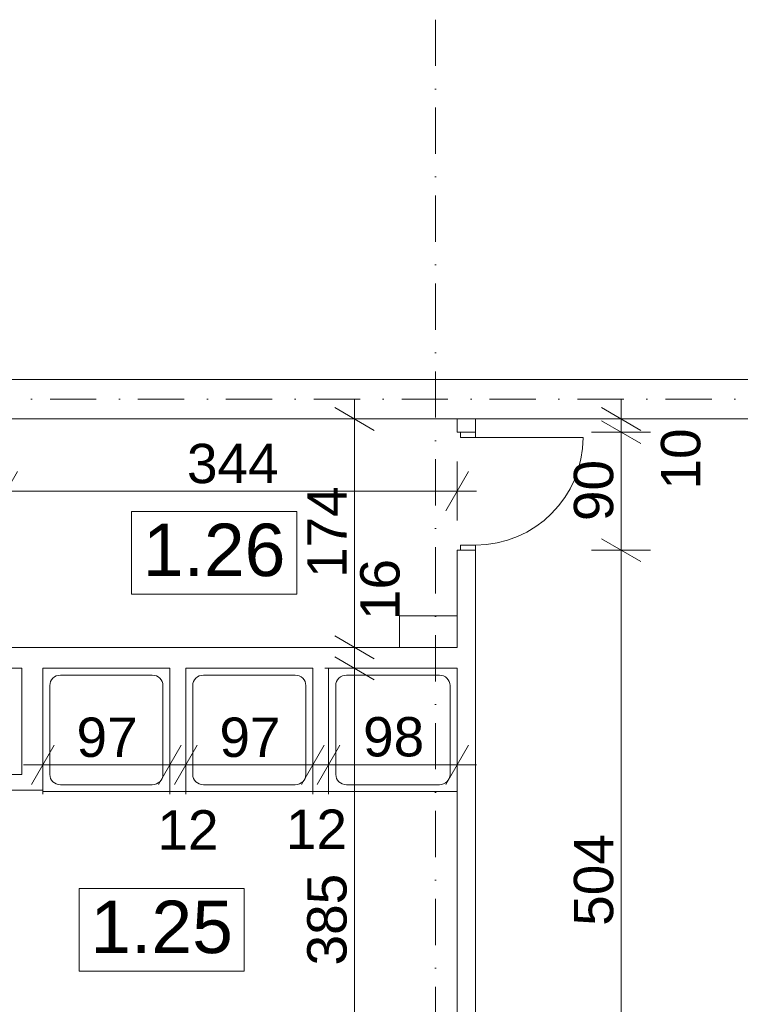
# Model space of a CAD drawing. Extents: x -283435 to 14216, y -77540 to 30522.
# Tile 135 of 177: x -76773 to -71278, y -65276 to -57768. Entities that reach past the tile are written whole.
import ezdxf

# ---------------------------------------------------------------- set-up
doc = ezdxf.new("R2010")
doc.units = 0
doc.header["$MEASUREMENT"] = 0
doc.linetypes.add('Kropki i Kreski', pattern=[670.277762, 352.777767, -176.388884, 0, -141.111112])
for name, color, linetype in [('Drzwi ArchiCAD', 7, 'Continuous'), ('SANITARNE', 7, 'Continuous'), ('WYMIARY', 7, 'Continuous'), ('ŚCIANY', 7, 'Continuous')]:
    doc.layers.add(name, color=color, linetype=linetype)
for name, color, linetype, lineweight in [('Drzwi ArchiCAD_Nr_Pióra__3', 3, 'Continuous', 18), ('Drzwi ArchiCAD_Nr_Pióra__7', 7, 'Continuous', 18), ('OPISY_Nr_Pióra__65', 65, 'Continuous', 18), ('OPISY_Nr_Pióra__86', 86, 'Continuous', 18), ('OSIE_Nr_Pióra__5', 5, 'Continuous', 18), ('OSIE_Nr_Pióra__7', 7, 'Continuous', 18), ('SANITARNE_Nr_Pióra__6', 6, 'Continuous', 9), ('WYMIARY_Nr_Pióra__4', 4, 'Continuous', 18), ('WYMIARY_Nr_Pióra__5', 5, 'Continuous', 18), ('ŚCIANY_Nr_Pióra__7', 7, 'Continuous', 18)]:
    doc.layers.add(name, color=color, linetype=linetype, lineweight=lineweight)
doc.styles.add('GENERATED_STYLE_1', font='arial.ttf')
doc.styles.add('GENERATED_STYLE_2', font='txt')
doc.dimstyles.new('GENERATED_STYLE__1', dxfattribs={"dimtxt": 300, "dimasz": 228, "dimexe": 0.18, "dimexo": 0, "dimgap": 0.09, "dimtad": 1, "dimdec": 0, "dimlfac": 0.1, "dimzin": 0, "dimdsep": 46, "dimtxsty": 'GENERATED_STYLE_2', "dimblk": 'ARROWHEAD_2', "dimblk1": 'ARROWHEAD_2', "dimblk2": 'ARROWHEAD_2', "dimcen": 0.09, "dimclrd": 256, "dimclre": 256, "dimclrt": 256, "dimazin": 0, "dimtfac": 1, "dimtdec": 4, "dimtmove": 0, "dimatfit": 3, "dimfxl": 1, "dimtolj": 1, "dimtzin": 0, "dimarcsym": 0})
doc.dimstyles.new('GENERATED_STYLE__2', dxfattribs={"dimtxt": 300, "dimasz": 228, "dimexe": 0.18, "dimexo": 0, "dimgap": 0.09, "dimtad": 1, "dimtih": 1, "dimtoh": 1, "dimdec": 0, "dimlfac": 0.1, "dimzin": 0, "dimdsep": 46, "dimtxsty": 'GENERATED_STYLE_2', "dimblk": 'ARROWHEAD_2', "dimblk1": 'ARROWHEAD_2', "dimblk2": 'ARROWHEAD_2', "dimcen": 0.09, "dimclrd": 256, "dimclre": 256, "dimclrt": 256, "dimazin": 0, "dimtfac": 1, "dimtdec": 4, "dimtmove": 0, "dimatfit": 3, "dimfxl": 1, "dimtolj": 1, "dimtzin": 0, "dimarcsym": 0})
doc.dimstyles.new('GENERATED_STYLE__3', dxfattribs={"dimtxt": 300, "dimasz": 228, "dimexe": 0.18, "dimexo": 0, "dimgap": 0.09, "dimtad": 1, "dimtih": 1, "dimtoh": 1, "dimdec": 0, "dimlfac": 0.1, "dimzin": 0, "dimdsep": 46, "dimtxsty": 'GENERATED_STYLE_2', "dimblk": 'ARROWHEAD_2', "dimblk1": 'ARROWHEAD_2', "dimblk2": 'ARROWHEAD_2', "dimcen": 0.09, "dimclrd": 256, "dimclre": 256, "dimclrt": 256, "dimazin": 0, "dimtfac": 1, "dimtdec": 4, "dimtmove": 2, "dimatfit": 3, "dimfxl": 1, "dimtolj": 1, "dimtzin": 0, "dimarcsym": 0})
doc.dimstyles.new('GENERATED_STYLE__4', dxfattribs={"dimtxt": 300, "dimasz": 228, "dimexe": 0.18, "dimexo": 0, "dimgap": 0.09, "dimtad": 1, "dimdec": 0, "dimlfac": 0.1, "dimzin": 0, "dimdsep": 46, "dimtxsty": 'GENERATED_STYLE_2', "dimblk": 'ARROWHEAD_2', "dimblk1": 'ARROWHEAD_2', "dimblk2": 'ARROWHEAD_2', "dimcen": 0.09, "dimclrd": 256, "dimclre": 256, "dimclrt": 256, "dimazin": 0, "dimtfac": 1, "dimtdec": 4, "dimtmove": 2, "dimatfit": 3, "dimfxl": 1, "dimtolj": 1, "dimtzin": 0, "dimarcsym": 0})

# ---------------------------------------------------------------- blocks, each defined once
blk = doc.blocks.new('D1 Drzwi proste 12_51')
at = {"layer": 'Drzwi ArchiCAD_Nr_Pióra__3', "linetype": 'Continuous'}
for p, q in [((410, 0), (410, 820)), ((-410, 0), (-450, 0)), ((-450, 0), (-450, -115)), ((-410, -115), (-410, 0)), ((450, 0), (410, 0)), ((410, 0), (410, -115)), ((450, -115), (450, 0)), ((-450, -115), (-410, -115)), ((410, -115), (450, -115))]:
    blk.add_line(p, q, dxfattribs=at)
blk.add_arc((410, 0), 820, 90, 180, dxfattribs=at)
at = {"layer": 'Drzwi ArchiCAD_Nr_Pióra__7', "linetype": 'Continuous'}
for p, q in [((-450, 0), (-450, -115)), ((450, 0), (450, -115))]:
    blk.add_line(p, q, dxfattribs=at)
blk = doc.blocks.new('Ściana_187', base_point=(-73296.8, -72955.8))
at = {"layer": 'ŚCIANY_Nr_Pióra__7', "linetype": 'Continuous'}
for p, q in [((-73296.8, -60813), (-73436.8, -60813)), ((-73436.8, -60813), (-73436.8, -60914)), ((-73296.8, -60914), (-73296.8, -60813)), ((-73411.8, -60914), (-73436.8, -60914)), ((-73296.8, -60914), (-73411.8, -60914)), ((-73411.8, -61814), (-73436.8, -61814)), ((-73436.8, -61814), (-73436.8, -62554.3)), ((-73296.8, -61814), (-73411.8, -61814)), ((-73296.8, -66858.7), (-73296.8, -61814)), ((-73436.8, -62714.3), (-73436.8, -66563))]:
    blk.add_line(p, q, dxfattribs=at)
at = {"layer": 'Drzwi ArchiCAD', "linetype": 'Continuous', "xscale": -1, "rotation": 270}
blk.add_blockref('D1 Drzwi proste 12_51', (-73296.8, -61364), dxfattribs=at)
blk = doc.blocks.new('Ściana_188', base_point=(-73296.8, -62554.3))
at = {"layer": 'ŚCIANY_Nr_Pióra__7', "linetype": 'Continuous'}
for p, q in [((-73436.8, -62554.3), (-76875.8, -62554.3)), ((-76875.8, -62714.3), (-76757.5, -62714.3)), ((-76597.5, -62714.3), (-75627.5, -62714.3)), ((-75507.5, -62714.3), (-74537.5, -62714.3)), ((-74417.5, -62714.3), (-73436.8, -62714.3))]:
    blk.add_line(p, q, dxfattribs=at)
blk = doc.blocks.new('Ściana_189', base_point=(-76597.5, -63524.3))
at = {"layer": 'ŚCIANY_Nr_Pióra__7', "linetype": 'Continuous'}
for p, q in [((-76757.5, -62714.3), (-76757.5, -63524.3)), ((-76597.5, -63644.3), (-76597.5, -62714.3))]:
    blk.add_line(p, q, dxfattribs=at)
blk = doc.blocks.new('D1 Drzwi proste 12_55')
at = {"layer": 'Drzwi ArchiCAD_Nr_Pióra__3', "linetype": 'Continuous'}
for p, q in [((400, 0), (400, 800)), ((-400, 0), (-440, 0)), ((-440, 0), (-440, -115)), ((-400, -115), (-400, 0)), ((440, 0), (400, 0)), ((400, 0), (400, -115)), ((440, -115), (440, 0)), ((-440, -115), (-400, -115)), ((400, -115), (440, -115))]:
    blk.add_line(p, q, dxfattribs=at)
blk.add_arc((400, 0), 800, 90, 180, dxfattribs=at)
at = {"layer": 'Drzwi ArchiCAD_Nr_Pióra__7', "linetype": 'Continuous'}
for p, q in [((-440, 0), (-440, -115)), ((440, 0), (440, -115))]:
    blk.add_line(p, q, dxfattribs=at)
blk = doc.blocks.new('Ściana_197', base_point=(-79956.8, -63524.3))
at = {"layer": 'ŚCIANY_Nr_Pióra__7', "linetype": 'Continuous'}
for p, q in [((-78490.6, -63524.3), (-79836.8, -63524.3)), ((-77950.6, -63524.3), (-78370.6, -63524.3)), ((-77950.6, -63524.3), (-77950.6, -63639.3)), ((-77070.6, -63524.3), (-77070.6, -63639.3)), ((-77035.8, -63524.3), (-77070.6, -63524.3)), ((-76757.5, -63524.3), (-76875.8, -63524.3)), ((-79836.8, -63644.3), (-78070.6, -63644.3)), ((-77950.6, -63639.3), (-77950.6, -63644.3)), ((-77070.6, -63639.3), (-77070.6, -63644.3)), ((-77070.6, -63644.3), (-76597.5, -63644.3))]:
    blk.add_line(p, q, dxfattribs=at)
at = {"layer": 'Drzwi ArchiCAD', "linetype": 'Continuous'}
blk.add_blockref('D1 Drzwi proste 12_55', (-77510.6, -63524.3), dxfattribs=at)
blk = doc.blocks.new('Ściana_392', base_point=(-74537.5, -62554.3))
at = {"layer": 'ŚCIANY_Nr_Pióra__7', "linetype": 'Continuous'}
for p, q in [((-74537.5, -62714.3), (-74537.5, -63654.3)), ((-74417.5, -63654.3), (-74417.5, -62714.3)), ((-74537.5, -63654.3), (-74417.5, -63654.3))]:
    blk.add_line(p, q, dxfattribs=at)
blk = doc.blocks.new('Ściana_393', base_point=(-75627.5, -62554.3))
at = {"layer": 'ŚCIANY_Nr_Pióra__7', "linetype": 'Continuous'}
for p, q in [((-75627.5, -62714.3), (-75627.5, -63654.3)), ((-75507.5, -63654.3), (-75507.5, -62714.3)), ((-75627.5, -63654.3), (-75507.5, -63654.3))]:
    blk.add_line(p, q, dxfattribs=at)
blk = doc.blocks.new('Ściana_394', base_point=(-73876.8, -62554.3))
at = {"layer": 'ŚCIANY_Nr_Pióra__7', "linetype": 'Continuous'}
for p, q in [((-73436.8, -62314.3), (-73876.8, -62314.3)), ((-73876.8, -62314.3), (-73876.8, -62554.3)), ((-73436.8, -62554.3), (-73436.8, -62314.3)), ((-73876.8, -62554.3), (-73436.8, -62554.3))]:
    blk.add_line(p, q, dxfattribs=at)
blk = doc.blocks.new('Ściana_502', base_point=(-109353.9, -60663))
at = {"layer": 'ŚCIANY_Nr_Pióra__7', "linetype": 'Continuous'}
for p, q in [((10897.1, -60513), (-109353.9, -60513)), ((-76875.8, -60813), (-61752.9, -60813))]:
    blk.add_line(p, q, dxfattribs=at)
blk = doc.blocks.new('Brodzik prysznicowy 12_9')
at = {"layer": 'SANITARNE_Nr_Pióra__6', "linetype": 'Continuous'}
for p, q in [((940, 980.8), (0, 980.8)), ((0, 980.8), (0, 0)), ((940, 0), (940, 980.8)), ((130.6, 926.3), (809.4, 926.3)), ((52.2, 136.2), (52.2, 844.5)), ((887.8, 136.2), (887.8, 844.5)), ((0, 0), (940, 0)), ((130.6, 54.5), (809.4, 54.5))]:
    blk.add_line(p, q, dxfattribs=at)
for centre, start_param, end_param in [((130.6, 844.5), 0, 1.570796), ((809.4, 844.5), 4.712389, 6.283185), ((130.6, 136.2), 1.570796, 3.141593), ((809.4, 136.2), 3.141593, 4.712389)]:
    blk.add_ellipse(centre, major_axis=(0, 81.7), ratio=0.958437, start_param=start_param, end_param=end_param, dxfattribs=at)
blk = doc.blocks.new('Brodzik prysznicowy 12_10')
at = {"layer": 'SANITARNE_Nr_Pióra__6', "linetype": 'Continuous'}
for p, q in [((940, 970), (0, 970)), ((0, 970), (0, 0)), ((130.6, 916.1), (809.4, 916.1)), ((940, 0), (940, 970)), ((52.2, 134.7), (52.2, 835.3)), ((887.8, 134.7), (887.8, 835.3)), ((0, 0), (940, 0)), ((130.6, 53.9), (809.4, 53.9))]:
    blk.add_line(p, q, dxfattribs=at)
for centre, start_param, end_param in [((130.6, 835.3), 0, 1.570796), ((809.4, 835.3), 4.712389, 6.283185), ((130.6, 134.7), 1.570796, 3.141593), ((809.4, 134.7), 3.141593, 4.712389)]:
    blk.add_ellipse(centre, major_axis=(0, 80.8), ratio=0.969072, start_param=start_param, end_param=end_param, dxfattribs=at)
blk = doc.blocks.new('*D2004')
at = {"layer": 'WYMIARY_Nr_Pióra__4', "linetype": 'Continuous', "transparency": 16777216}
for p, q in [((-73436.8, -72214.6), (-73436.8, -71764.6)), ((-73296.8, -72214.6), (-73296.8, -71764.6)), ((-73350.2, -71839.6), (-73523.4, -72139.6)), ((-73210.2, -71839.6), (-73383.4, -72139.6)), ((-73436.8, -71989.6), (-73296.8, -71989.6))]:
    blk.add_line(p, q, dxfattribs=at)
blk = doc.blocks.new('ARROWHEAD_2')
at = {"linetype": 'Continuous'}
for p, q in [((-0.378, -0.655), (0.378, 0.655)), ((0, 0), (-1, 0))]:
    blk.add_line(p, q, dxfattribs=at)
blk = doc.blocks.new('*D2005')
at = {"layer": 'WYMIARY_Nr_Pióra__4', "linetype": 'Continuous', "transparency": 16777216}
for p, q in [((-73296.8, -72214.6), (-73296.8, -71764.6)), ((-72372.8, -72214.6), (-72372.8, -71764.6)), ((-73210.2, -71839.6), (-73383.4, -72139.6)), ((-72286.2, -71839.6), (-72459.4, -72139.6)), ((-73296.8, -71989.6), (-72372.8, -71989.6))]:
    blk.add_line(p, q, dxfattribs=at)
at = {"layer": 'WYMIARY_Nr_Pióra__5', "transparency": 16777216, "char_height": 300, "attachment_point": 1, "style": 'GENERATED_STYLE_1'}
for s, insert in [('{14}', (-73286.8, -71284.6)), ('{92}', (-73062.5, -71629.6))]:
    blk.add_mtext(s, dxfattribs=dict(at, insert=insert))
blk = doc.blocks.new('*D2011')
at = {"layer": 'WYMIARY_Nr_Pióra__4', "linetype": 'Continuous', "transparency": 16777216}
for p, q in [((-62702.8, -72214.6), (-62702.8, -71764.6)), ((-61752.9, -72214.6), (-61752.9, -71764.6)), ((-62616.2, -71839.6), (-62789.4, -72139.6)), ((-61839.5, -72139.6), (-61666.3, -71839.6)), ((-62702.8, -71989.6), (-61752.9, -71989.6)), ((-61752.9, -71989.6), (-61606.2, -71989.6))]:
    blk.add_line(p, q, dxfattribs=at)
at = {"layer": 'WYMIARY_Nr_Pióra__5', "transparency": 16777216, "insert": (-62455.5, -71629.6), "char_height": 300, "attachment_point": 1, "style": 'GENERATED_STYLE_1'}
blk.add_mtext('{95}', dxfattribs=at)
blk = doc.blocks.new('*D2013')
at = {"layer": 'WYMIARY_Nr_Pióra__4', "linetype": 'Continuous', "transparency": 16777216}
for p, q in [((-73436.8, -71012), (-73436.8, -70562)), ((-73296.8, -71012), (-73296.8, -70562)), ((-73350.2, -70637), (-73523.4, -70937)), ((-73210.2, -70637), (-73383.4, -70937)), ((-73436.8, -70787), (-73296.8, -70787))]:
    blk.add_line(p, q, dxfattribs=at)
blk = doc.blocks.new('*D2014')
at = {"layer": 'WYMIARY_Nr_Pióra__4', "linetype": 'Continuous', "transparency": 16777216}
for p, q in [((-73296.8, -71012), (-73296.8, -70562)), ((-61752.9, -71012), (-61752.9, -70562)), ((-73210.2, -70637), (-73383.4, -70937)), ((-61839.5, -70937), (-61666.3, -70637)), ((-73296.8, -70787), (-61752.9, -70787)), ((-61752.9, -70787), (-61606.2, -70787))]:
    blk.add_line(p, q, dxfattribs=at)
at = {"layer": 'WYMIARY_Nr_Pióra__5', "transparency": 16777216, "char_height": 300, "attachment_point": 1, "style": 'GENERATED_STYLE_1'}
for s, insert in [('{14}', (-73214.6, -70427)), ('{1\xa0154}', (-67368.6, -70427))]:
    blk.add_mtext(s, dxfattribs=dict(at, insert=insert))
blk = doc.blocks.new('*D2017')
at = {"layer": 'WYMIARY_Nr_Pióra__4', "linetype": 'Continuous', "transparency": 16777216}
for p, q in [((-72337.7, -61727.4), (-72037.7, -61900.6)), ((-71962.7, -61814), (-72412.7, -61814)), ((-72187.7, -66858.7), (-72187.7, -61814)), ((-72337.7, -66772.1), (-72037.7, -66945.3)), ((-71962.7, -66858.7), (-72412.7, -66858.7))]:
    blk.add_line(p, q, dxfattribs=at)
at = {"layer": 'WYMIARY_Nr_Pióra__5', "transparency": 16777216, "insert": (-72547.7, -64677.9), "char_height": 300, "attachment_point": 1, "rotation": 90, "style": 'GENERATED_STYLE_1'}
blk.add_mtext('{504}', dxfattribs=at)
blk = doc.blocks.new('*D2018')
at = {"layer": 'WYMIARY_Nr_Pióra__4', "linetype": 'Continuous', "transparency": 16777216}
for p, q in [((-72037.7, -61000.6), (-72337.7, -60827.4)), ((-71962.7, -60914), (-72412.7, -60914)), ((-72187.7, -61814), (-72187.7, -60914)), ((-72337.7, -61727.4), (-72037.7, -61900.6)), ((-71962.7, -61814), (-72412.7, -61814))]:
    blk.add_line(p, q, dxfattribs=at)
at = {"layer": 'WYMIARY_Nr_Pióra__5', "transparency": 16777216, "char_height": 300, "attachment_point": 1, "rotation": 90, "style": 'GENERATED_STYLE_1'}
for s, insert in [('{10}', (-71883.4, -61351.1)), ('{90}', (-72547.7, -61591.7))]:
    blk.add_mtext(s, dxfattribs=dict(at, insert=insert))
blk = doc.blocks.new('*D2019')
at = {"layer": 'WYMIARY_Nr_Pióra__4', "linetype": 'Continuous', "transparency": 16777216}
for p, q in [((-72337.7, -60726.4), (-72037.7, -60899.6)), ((-72187.7, -60813), (-72187.7, -60666.3)), ((-71962.7, -60813), (-72412.7, -60813)), ((-72187.7, -60914), (-72187.7, -60813)), ((-72037.7, -61000.6), (-72337.7, -60827.4)), ((-71962.7, -60914), (-72412.7, -60914))]:
    blk.add_line(p, q, dxfattribs=at)
blk = doc.blocks.new('*D2032')
at = {"layer": 'WYMIARY_Nr_Pióra__4', "linetype": 'Continuous', "transparency": 16777216}
for p, q in [((-74370.8, -62627.7), (-74070.8, -62800.9)), ((-73995.8, -62714.3), (-74445.8, -62714.3)), ((-74220.8, -66563), (-74220.8, -62714.3)), ((-74370.8, -66476.4), (-74070.8, -66649.6)), ((-73995.8, -66563), (-74445.8, -66563))]:
    blk.add_line(p, q, dxfattribs=at)
at = {"layer": 'WYMIARY_Nr_Pióra__5', "transparency": 16777216, "insert": (-74580.8, -64980.1), "char_height": 300, "attachment_point": 1, "rotation": 90, "style": 'GENERATED_STYLE_1'}
blk.add_mtext('{385}', dxfattribs=at)
blk = doc.blocks.new('*D2033')
at = {"layer": 'WYMIARY_Nr_Pióra__4', "linetype": 'Continuous', "transparency": 16777216}
for p, q in [((-74370.8, -62467.7), (-74070.8, -62640.9)), ((-73995.8, -62554.3), (-74445.8, -62554.3)), ((-74220.8, -62714.3), (-74220.8, -62554.3)), ((-74370.8, -62627.7), (-74070.8, -62800.9)), ((-73995.8, -62714.3), (-74445.8, -62714.3))]:
    blk.add_line(p, q, dxfattribs=at)
blk = doc.blocks.new('*D2034')
at = {"layer": 'WYMIARY_Nr_Pióra__4', "linetype": 'Continuous', "transparency": 16777216}
for p, q in [((-74070.8, -60899.6), (-74370.8, -60726.4)), ((-74220.8, -60813), (-74220.8, -60666.3)), ((-73995.8, -60813), (-74445.8, -60813)), ((-74220.8, -62554.3), (-74220.8, -60813)), ((-74370.8, -62467.7), (-74070.8, -62640.9)), ((-73995.8, -62554.3), (-74445.8, -62554.3))]:
    blk.add_line(p, q, dxfattribs=at)
at = {"layer": 'WYMIARY_Nr_Pióra__5', "transparency": 16777216, "char_height": 300, "attachment_point": 1, "rotation": 90, "style": 'GENERATED_STYLE_1'}
for s, insert in [('{174}', (-74580.8, -62025.1)), ('{16}', (-74176.8, -62346.5))]:
    blk.add_mtext(s, dxfattribs=dict(at, insert=insert))
blk = doc.blocks.new('*D2053')
at = {"layer": 'WYMIARY_Nr_Pióra__4', "linetype": 'Continuous', "transparency": 16777216}
for p, q in [((-76597.5, -63674.7), (-76597.5, -63224.7)), ((-75627.5, -63674.7), (-75627.5, -63224.7)), ((-76510.9, -63299.7), (-76684.1, -63599.7)), ((-75540.9, -63299.7), (-75714.1, -63599.7)), ((-76744.2, -63449.7), (-76597.5, -63449.7)), ((-76597.5, -63449.7), (-75627.5, -63449.7))]:
    blk.add_line(p, q, dxfattribs=at)
at = {"layer": 'WYMIARY_Nr_Pióra__5', "transparency": 16777216, "char_height": 300, "attachment_point": 1, "style": 'GENERATED_STYLE_1'}
for s, insert in [('{97}', (-76340.2, -63089.7)), ('{12}', (-75722.9, -63796.3))]:
    blk.add_mtext(s, dxfattribs=dict(at, insert=insert))
blk = doc.blocks.new('*D2054')
at = {"layer": 'WYMIARY_Nr_Pióra__4', "linetype": 'Continuous', "transparency": 16777216}
for p, q in [((-75627.5, -63674.7), (-75627.5, -63224.7)), ((-75507.5, -63674.7), (-75507.5, -63224.7)), ((-75540.9, -63299.7), (-75714.1, -63599.7)), ((-75420.9, -63299.7), (-75594.1, -63599.7)), ((-75627.5, -63449.7), (-75507.5, -63449.7))]:
    blk.add_line(p, q, dxfattribs=at)
blk = doc.blocks.new('*D2055')
at = {"layer": 'WYMIARY_Nr_Pióra__4', "linetype": 'Continuous', "transparency": 16777216}
for p, q in [((-75507.5, -63674.7), (-75507.5, -63224.7)), ((-74537.5, -63674.7), (-74537.5, -63224.7)), ((-75420.9, -63299.7), (-75594.1, -63599.7)), ((-74450.9, -63299.7), (-74624.1, -63599.7)), ((-75507.5, -63449.7), (-74537.5, -63449.7))]:
    blk.add_line(p, q, dxfattribs=at)
at = {"layer": 'WYMIARY_Nr_Pióra__5', "transparency": 16777216, "char_height": 300, "attachment_point": 1, "style": 'GENERATED_STYLE_1'}
for s, insert in [('{97}', (-75250.2, -63089.7)), ('{12}', (-74743.5, -63791.3))]:
    blk.add_mtext(s, dxfattribs=dict(at, insert=insert))
blk = doc.blocks.new('*D2056')
at = {"layer": 'WYMIARY_Nr_Pióra__4', "linetype": 'Continuous', "transparency": 16777216}
for p, q in [((-74537.5, -63674.7), (-74537.5, -63224.7)), ((-74417.5, -63674.7), (-74417.5, -63224.7)), ((-74450.9, -63299.7), (-74624.1, -63599.7)), ((-74330.9, -63299.7), (-74504.1, -63599.7)), ((-74537.5, -63449.7), (-74417.5, -63449.7))]:
    blk.add_line(p, q, dxfattribs=at)
blk = doc.blocks.new('*D2057')
at = {"layer": 'WYMIARY_Nr_Pióra__4', "linetype": 'Continuous', "transparency": 16777216}
for p, q in [((-74417.5, -63674.7), (-74417.5, -63224.7)), ((-73436.8, -63674.7), (-73436.8, -63224.7)), ((-74330.9, -63299.7), (-74504.1, -63599.7)), ((-73523.4, -63599.7), (-73350.2, -63299.7)), ((-74417.5, -63449.7), (-73436.8, -63449.7)), ((-73436.8, -63449.7), (-73290.1, -63449.7))]:
    blk.add_line(p, q, dxfattribs=at)
at = {"layer": 'WYMIARY_Nr_Pióra__5', "transparency": 16777216, "insert": (-74154.8, -63086), "char_height": 300, "attachment_point": 1, "style": 'GENERATED_STYLE_1'}
blk.add_mtext('{98}', dxfattribs=at)
blk = doc.blocks.new('*D2062')
at = {"layer": 'WYMIARY_Nr_Pióra__4', "linetype": 'Continuous', "transparency": 16777216}
for p, q in [((-76875.8, -61587.3), (-76875.8, -61137.3)), ((-73436.8, -61587.3), (-73436.8, -61137.3)), ((-76789.2, -61212.3), (-76962.4, -61512.3)), ((-73523.4, -61512.3), (-73350.2, -61212.3)), ((-76875.8, -61362.3), (-73436.8, -61362.3)), ((-73436.8, -61362.3), (-73290.1, -61362.3))]:
    blk.add_line(p, q, dxfattribs=at)
at = {"layer": 'WYMIARY_Nr_Pióra__5', "transparency": 16777216, "insert": (-75497.8, -61002.3), "char_height": 300, "attachment_point": 1, "style": 'GENERATED_STYLE_1'}
blk.add_mtext('{344}', dxfattribs=at)

msp = doc.modelspace()

# ---------------------------------------------------------------- linework, layer by layer
at = {"layer": 'OPISY_Nr_Pióra__65', "linetype": 'Continuous', "flags": 128}
for points in [[(-75920.2, -61519.7), (-74661.3, -61519.7), (-74661.3, -62148.3), (-75920.2, -62148.3)], [(-76320.7, -64394.4), (-75061.9, -64394.4), (-75061.9, -65023), (-76320.7, -65023)]]:
    msp.add_lwpolyline(points, close=True, dxfattribs=at)
at = {"layer": 'OSIE_Nr_Pióra__5', "linetype": 'Kropki i Kreski'}
msp.add_line((-73602.8, -57768.3), (-73602.8, -75484.6), dxfattribs=at)
at = {"layer": 'OSIE_Nr_Pióra__7', "linetype": 'Kropki i Kreski'}
msp.add_line((-230728.9, -60663), (11369.3, -60663), dxfattribs=at)

# ---------------------------------------------------------------- block references
at = {"layer": 'SANITARNE', "linetype": 'Continuous', "xscale": -1, "rotation": 90}
for p in [(-75627.5, -62714.3), (-74537.5, -62714.3)]:
    msp.add_blockref('Brodzik prysznicowy 12_10', p, dxfattribs=at)
at = {"layer": 'SANITARNE', "linetype": 'Continuous', "rotation": 270}
msp.add_blockref('Brodzik prysznicowy 12_9', (-74417.5, -62714.3), dxfattribs=at)
at = {"layer": 'ŚCIANY'}
for name, p in [('Ściana_502', (-109353.9, -60663)), ('Ściana_187', (-73296.8, -72955.8)), ('Ściana_394', (-73876.8, -62554.3)), ('Ściana_188', (-73296.8, -62554.3)), ('Ściana_197', (-79956.8, -63524.3)), ('Ściana_189', (-76597.5, -63524.3)), ('Ściana_393', (-75627.5, -62554.3)), ('Ściana_392', (-74537.5, -62554.3))]:
    msp.add_blockref(name, p, dxfattribs=at)

# ---------------------------------------------------------------- texts
at = {"layer": 'OPISY_Nr_Pióra__86', "linetype": 'Continuous', "char_height": 400, "attachment_point": 2, "style": 'GENERATED_STYLE_1'}
for s, insert in [('{1.26}', (-75290.8, -61611.1)), ('{1.25}', (-75691.3, -64485.9))]:
    msp.add_mtext(s, dxfattribs=dict(at, insert=insert))

# ---------------------------------------------------------------- dimensions: what is measured, and where the dimension line sits
at = {"layer": 'WYMIARY', "linetype": 'Continuous'}
for base, p1, p2, dimstyle, picture, middle in [((-96975.6, -71989.6), (-62702.8, -72955.8), (-61752.9, -60663), 'GENERATED_STYLE__2', '*D2011', (-62230.6, -71779.6)), ((-76662.9, -70787), (-73296.8, -60813), (-61752.9, -60663), 'GENERATED_STYLE__3', '*D2014', (-66854.4, -70577)), ((-96975.6, -71989.6), (-73436.8, -72955.8), (-73296.8, -60813), 'GENERATED_STYLE__2', '*D2004', (-73061.9, -71434.6)), ((-96975.6, -71989.6), (-73296.8, -60813), (-72372.8, -72955.8), 'GENERATED_STYLE__2', '*D2005', (-72837.5, -71779.6)), ((-76662.9, -70787), (-73436.8, -72565.8), (-73296.8, -60813), 'GENERATED_STYLE__3', '*D2013', (-72989.6, -70577)), ((-96975.6, -61362.3), (-76875.8, -62554.3), (-73436.8, -62554.3), 'GENERATED_STYLE__2', '*D2062', (-75160.4, -61152.3)), ((-76597.5, -63449.7), (-76597.5, -63644.3), (-75627.5, -62714.3), 'GENERATED_STYLE__2', '*D2053', (-76115.3, -63239.7)), ((-76597.5, -63449.7), (-75627.5, -62714.3), (-75507.5, -62714.3), 'GENERATED_STYLE__3', '*D2054', (-75498, -63946.3)), ((-76597.5, -63449.7), (-75507.5, -62714.3), (-74537.5, -62714.3), 'GENERATED_STYLE__2', '*D2055', (-75025.3, -63239.7)), ((-76597.5, -63449.7), (-74537.5, -62714.3), (-74417.5, -62714.3), 'GENERATED_STYLE__3', '*D2056', (-74518.6, -63941.3)), ((-76597.5, -63449.7), (-74417.5, -62714.3), (-73436.8, -62714.3), 'GENERATED_STYLE__3', '*D2057', (-73929.9, -63236))]:
    dim = msp.add_linear_dim(base=base, p1=p1, p2=p2, dimstyle=dimstyle, dxfattribs=at)
    dim.commit()
    dim.dimension.update_dxf_attribs({"geometry": picture, "text_midpoint": middle})
for base, p1, p2, dimstyle, picture, middle in [((-74220.8, -72565.8), (-73436.8, -62554.3), (-73436.8, -60813), 'GENERATED_STYLE__1', '*D2034', (-74430.8, -61687.7)), ((-72187.7, -72955.8), (-73296.8, -60914), (-73296.8, -60813), 'GENERATED_STYLE__4', '*D2019', (-71733.4, -61126.1)), ((-72187.7, -72955.8), (-73296.8, -61814), (-73296.8, -60914), 'GENERATED_STYLE__1', '*D2018', (-72397.7, -61366.8)), ((-72187.7, -72955.8), (-73296.8, -66858.7), (-73296.8, -61814), 'GENERATED_STYLE__1', '*D2017', (-72397.7, -64340.5)), ((-74220.8, -72565.8), (-73436.8, -62714.3), (-73436.8, -62554.3), 'GENERATED_STYLE__4', '*D2033', (-74026.8, -62121.6)), ((-74220.8, -72565.8), (-73436.8, -66563), (-73436.8, -62714.3), 'GENERATED_STYLE__1', '*D2032', (-74430.8, -64642.7))]:
    dim = msp.add_linear_dim(base=base, p1=p1, p2=p2, angle=90, dimstyle=dimstyle, dxfattribs=at)
    dim.commit()
    dim.dimension.update_dxf_attribs({"geometry": picture, "text_midpoint": middle})

doc.saveas('drawing.dxf')
